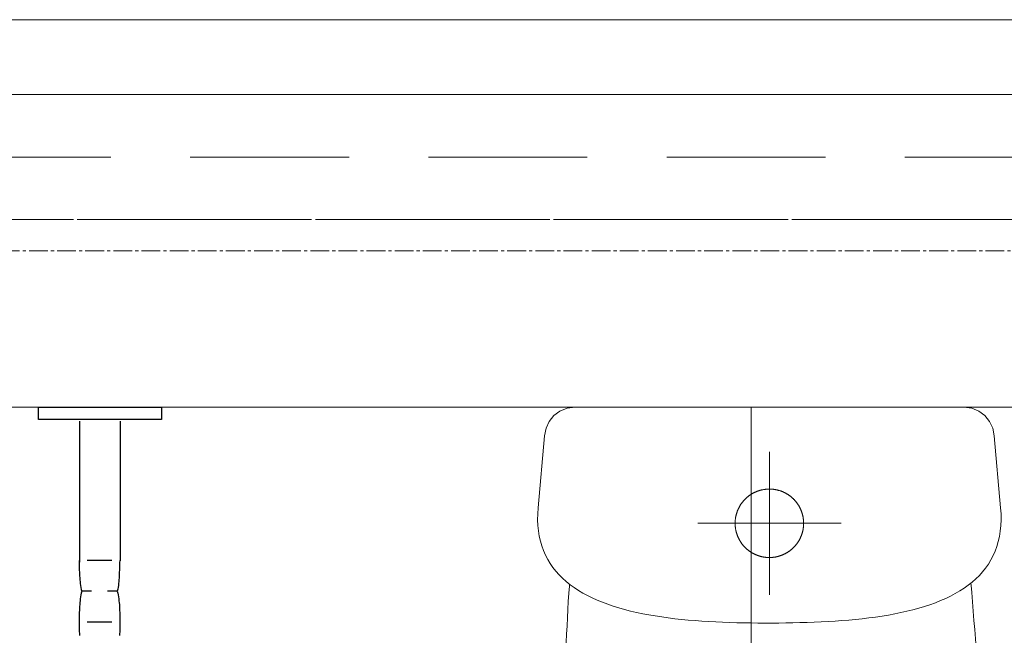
# Model space of a CAD drawing. Header units: centimetres. Extents: x 88729 to 133553, y -16225 to 14174.
# Tile 166 of 231: x 91912 to 91991, y -6332 to -6283. Entities that reach past the tile are written whole.
import ezdxf
from ezdxf.enums import TextEntityAlignment as Align

# ---------------------------------------------------------------- set-up
doc = ezdxf.new("R2010")
doc.units = ezdxf.units.CM
doc.linetypes.add('CENTER2', pattern=[1.125, 0.75, -0.125, 0.125, -0.125])
doc.linetypes.add('DASHED', pattern=[19.05, 12.7, -6.35])
for name, color, linetype, lineweight in [('A-ARMATURA', 252, 'Continuous', 5), ('A-SLUSARKA', 252, 'Continuous', 13), ('PR_izolacja', 252, 'Continuous', 20)]:
    doc.layers.add(name, color=color, linetype=linetype, lineweight=lineweight)
for name, color, linetype in [('A-MEBLE', 252, 'Continuous'), ('A-OS', 252, 'CENTER2'), ('A-SCIANY', 252, 'Continuous'), ('A-SUFITY', 252, 'Continuous'), ('E_PODKLAD', 7, 'Continuous'), ('mat', 252, 'Continuous'), ('R-MET-IWE', 252, 'Continuous')]:
    doc.layers.add(name, color=color, linetype=linetype)
doc.styles.get("Standard").update_dxf_attribs({"font": 'txt.shx'})
doc.linetypes.add('BATTING', pattern='A,0.00254,-2.54,[134,LTYPESHP.SHX,S=2.54,R=0,X=-2.54,Y=0],-5.08,[134,LTYPESHP.SHX,S=2.54,R=180,X=2.54,Y=0],-2.54', length=10.16254)

# ---------------------------------------------------------------- blocks, each defined once
blk = doc.blocks.new('A$C04280096')
at = {"layer": 'A-ARMATURA'}
for p, q in [((-161.82, -0.83), (-155.43, 0)), ((-155.43, 0), (155.43, 0)), ((155.43, 0), (161.82, -0.83)), ((-176, -11.46), (-172.25, -6.79)), ((-172.25, -6.79), (-167.48, -3.17)), ((-167.48, -3.17), (-161.82, -0.83)), ((161.82, -0.83), (167.48, -3.17)), ((167.48, -3.17), (172.25, -6.79)), ((172.25, -6.79), (176, -11.47)), ((-178.58, -16.96), (-176, -11.46)), ((176, -11.47), (178.58, -16.97)), ((-184.97, -80.5), (-179.85, -23.06)), ((-179.85, -23.06), (-178.58, -16.96)), ((178.58, -16.97), (179.85, -23.06)), ((179.85, -23.06), (184.97, -80.5)), ((0, -150.3), (0, -35.69)), ((-16.08, -70.81), (-16.31, -70.98)), ((-15.84, -70.64), (-16.08, -70.81)), ((-15.61, -70.48), (-15.84, -70.64)), ((-15.37, -70.32), (-15.61, -70.48)), ((-15.13, -70.16), (-15.37, -70.32)), ((-14.89, -70), (-15.13, -70.16)), ((-14.65, -69.84), (-14.89, -70)), ((-14.41, -69.69), (-14.65, -69.84)), ((-14.16, -69.54), (-14.41, -69.69)), ((-13.92, -69.39), (-14.16, -69.54)), ((-13.67, -69.25), (-13.92, -69.39)), ((-13.42, -69.11), (-13.67, -69.25)), ((-13.17, -68.97), (-13.42, -69.11)), ((-12.92, -68.83), (-13.17, -68.97)), ((-12.66, -68.7), (-12.92, -68.83)), ((-12.41, -68.57), (-12.66, -68.7)), ((-12.15, -68.44), (-12.41, -68.57)), ((-11.89, -68.31), (-12.15, -68.44)), ((-11.63, -68.19), (-11.89, -68.31)), ((-11.37, -68.07), (-11.63, -68.19)), ((-11.11, -67.95), (-11.37, -68.07)), ((-10.85, -67.84), (-11.11, -67.95)), ((-10.58, -67.72), (-10.85, -67.84)), ((-10.32, -67.62), (-10.58, -67.72)), ((-10.05, -67.51), (-10.32, -67.62)), ((-9.79, -67.4), (-10.05, -67.51)), ((-9.52, -67.3), (-9.79, -67.4)), ((-9.25, -67.21), (-9.52, -67.3)), ((-8.98, -67.11), (-9.25, -67.21)), ((-8.71, -67.02), (-8.98, -67.11)), ((-8.43, -66.93), (-8.71, -67.02)), ((-8.16, -66.84), (-8.43, -66.93)), ((-7.89, -66.76), (-8.16, -66.84)), ((-7.61, -66.68), (-7.89, -66.76)), ((-7.33, -66.6), (-7.61, -66.68)), ((-7.06, -66.52), (-7.33, -66.6)), ((-6.78, -66.45), (-7.06, -66.52)), ((-6.5, -66.38), (-6.78, -66.45)), ((-6.22, -66.31), (-6.5, -66.38)), ((-5.94, -66.25), (-6.22, -66.31)), ((-5.66, -66.19), (-5.94, -66.25)), ((-5.38, -66.13), (-5.66, -66.19)), ((-5.1, -66.08), (-5.38, -66.13)), ((-4.82, -66.02), (-5.1, -66.08)), ((-4.54, -65.97), (-4.82, -66.02)), ((-4.25, -65.93), (-4.54, -65.97)), ((-3.97, -65.89), (-4.25, -65.93)), ((-3.68, -65.85), (-3.97, -65.89)), ((-3.4, -65.81), (-3.68, -65.85)), ((-3.12, -65.77), (-3.4, -65.81)), ((-2.83, -65.74), (-3.12, -65.77)), ((-2.54, -65.72), (-2.83, -65.74)), ((-2.26, -65.69), (-2.54, -65.72)), ((-1.97, -65.67), (-2.26, -65.69)), ((-1.69, -65.65), (-1.97, -65.67)), ((-1.4, -65.63), (-1.69, -65.65)), ((-1.11, -65.62), (-1.4, -65.63)), ((-0.83, -65.61), (-1.11, -65.62)), ((-0.54, -65.6), (-0.83, -65.61)), ((-0.25, -65.6), (-0.54, -65.6)), ((0.03, -65.6), (-0.25, -65.6)), ((0.32, -65.6), (0.03, -65.6)), ((0.61, -65.6), (0.32, -65.6)), ((0.89, -65.61), (0.61, -65.6)), ((1.18, -65.62), (0.89, -65.61)), ((1.47, -65.64), (1.18, -65.62)), ((1.75, -65.65), (1.47, -65.64)), ((2.04, -65.67), (1.75, -65.65)), ((2.33, -65.7), (2.04, -65.67)), ((2.61, -65.72), (2.33, -65.7)), ((2.9, -65.75), (2.61, -65.72)), ((3.18, -65.78), (2.9, -65.75)), ((3.47, -65.82), (3.18, -65.78)), ((3.75, -65.86), (3.47, -65.82)), ((4.04, -65.9), (3.75, -65.86)), ((4.32, -65.94), (4.04, -65.9)), ((4.6, -65.99), (4.32, -65.94)), ((4.88, -66.04), (4.6, -65.99)), ((5.17, -66.09), (4.88, -66.04)), ((5.45, -66.14), (5.17, -66.09)), ((5.73, -66.2), (5.45, -66.14)), ((6.01, -66.26), (5.73, -66.2)), ((6.29, -66.33), (6.01, -66.26)), ((6.57, -66.4), (6.29, -66.33)), ((6.85, -66.47), (6.57, -66.4)), ((7.12, -66.54), (6.85, -66.47)), ((7.4, -66.62), (7.12, -66.54)), ((7.68, -66.69), (7.4, -66.62)), ((7.95, -66.78), (7.68, -66.69)), ((8.22, -66.86), (7.95, -66.78)), ((8.5, -66.95), (8.22, -66.86)), ((8.77, -67.04), (8.5, -66.95)), ((9.04, -67.13), (8.77, -67.04)), ((9.31, -67.23), (9.04, -67.13)), ((9.58, -67.33), (9.31, -67.23)), ((9.85, -67.43), (9.58, -67.33)), ((10.12, -67.53), (9.85, -67.43)), ((10.38, -67.64), (10.12, -67.53)), ((10.65, -67.75), (10.38, -67.64)), ((10.91, -67.86), (10.65, -67.75)), ((11.17, -67.98), (10.91, -67.86)), ((11.43, -68.1), (11.17, -67.98)), ((11.69, -68.22), (11.43, -68.1)), ((11.95, -68.34), (11.69, -68.22)), ((12.21, -68.47), (11.95, -68.34)), ((12.47, -68.6), (12.21, -68.47)), ((12.72, -68.73), (12.47, -68.6)), ((12.98, -68.86), (12.72, -68.73)), ((13.23, -69), (12.98, -68.86)), ((13.48, -69.14), (13.23, -69)), ((13.73, -69.28), (13.48, -69.14)), ((13.97, -69.43), (13.73, -69.28)), ((14.22, -69.58), (13.97, -69.43)), ((14.46, -69.73), (14.22, -69.58)), ((14.71, -69.88), (14.46, -69.73)), ((14.95, -70.03), (14.71, -69.88)), ((15.19, -70.19), (14.95, -70.03)), ((15.43, -70.35), (15.19, -70.19)), ((15.66, -70.52), (15.43, -70.35)), ((15.9, -70.68), (15.66, -70.52)), ((16.13, -70.85), (15.9, -70.68)), ((16.36, -71.02), (16.13, -70.85)), ((-23.27, -78.53), (-23.42, -78.77)), ((-23.11, -78.28), (-23.27, -78.53)), ((-22.96, -78.04), (-23.11, -78.28)), ((-22.8, -77.8), (-22.96, -78.04)), ((-22.64, -77.57), (-22.8, -77.8)), ((-22.48, -77.33), (-22.64, -77.57)), ((-22.31, -77.09), (-22.48, -77.33)), ((-22.14, -76.86), (-22.31, -77.09)), ((-21.97, -76.63), (-22.14, -76.86)), ((-21.8, -76.4), (-21.97, -76.63)), ((-21.63, -76.17), (-21.8, -76.4)), ((-21.45, -75.95), (-21.63, -76.17)), ((-21.27, -75.73), (-21.45, -75.95)), ((-21.09, -75.5), (-21.27, -75.73)), ((-20.9, -75.28), (-21.09, -75.5)), ((-20.72, -75.07), (-20.9, -75.28)), ((-20.53, -74.85), (-20.72, -75.07)), ((-20.34, -74.64), (-20.53, -74.85)), ((-20.14, -74.42), (-20.34, -74.64)), ((-19.95, -74.21), (-20.14, -74.42)), ((-19.75, -74.01), (-19.95, -74.21)), ((-19.55, -73.8), (-19.75, -74.01)), ((-19.35, -73.6), (-19.55, -73.8)), ((-19.14, -73.39), (-19.35, -73.6)), ((-18.94, -73.2), (-19.14, -73.39)), ((-18.73, -73), (-18.94, -73.2)), ((-18.52, -72.8), (-18.73, -73)), ((-18.31, -72.61), (-18.52, -72.8)), ((-18.09, -72.42), (-18.31, -72.61)), ((-17.87, -72.23), (-18.09, -72.42)), ((-17.66, -72.05), (-17.87, -72.23)), ((-17.44, -71.86), (-17.66, -72.05)), ((-17.21, -71.68), (-17.44, -71.86)), ((-16.99, -71.5), (-17.21, -71.68)), ((-16.76, -71.32), (-16.99, -71.5)), ((-16.54, -71.15), (-16.76, -71.32)), ((-16.31, -70.98), (-16.54, -71.15)), ((16.59, -71.19), (16.36, -71.02)), ((16.82, -71.37), (16.59, -71.19)), ((17.04, -71.54), (16.82, -71.37)), ((17.27, -71.72), (17.04, -71.54)), ((17.49, -71.91), (17.27, -71.72)), ((17.71, -72.09), (17.49, -71.91)), ((17.93, -72.28), (17.71, -72.09)), ((18.14, -72.46), (17.93, -72.28)), ((18.36, -72.66), (18.14, -72.46)), ((18.57, -72.85), (18.36, -72.66)), ((18.78, -73.04), (18.57, -72.85)), ((18.99, -73.24), (18.78, -73.04)), ((19.19, -73.44), (18.99, -73.24)), ((19.39, -73.64), (19.19, -73.44)), ((19.6, -73.85), (19.39, -73.64)), ((19.8, -74.05), (19.6, -73.85)), ((19.99, -74.26), (19.8, -74.05)), ((20.19, -74.47), (19.99, -74.26)), ((20.38, -74.69), (20.19, -74.47)), ((20.57, -74.9), (20.38, -74.69)), ((20.76, -75.12), (20.57, -74.9)), ((20.95, -75.33), (20.76, -75.12)), ((21.13, -75.56), (20.95, -75.33)), ((21.31, -75.78), (21.13, -75.56)), ((21.49, -76), (21.31, -75.78)), ((21.67, -76.23), (21.49, -76)), ((21.84, -76.46), (21.67, -76.23)), ((22.01, -76.69), (21.84, -76.46)), ((22.18, -76.92), (22.01, -76.69)), ((22.35, -77.15), (22.18, -76.92)), ((22.51, -77.38), (22.35, -77.15)), ((22.68, -77.62), (22.51, -77.38)), ((22.84, -77.86), (22.68, -77.62)), ((22.99, -78.1), (22.84, -77.86)), ((23.15, -78.34), (22.99, -78.1)), ((23.3, -78.58), (23.15, -78.34)), ((23.45, -78.83), (23.3, -78.58)), ((-185.34, -90.09), (-185.28, -85.38)), ((-185.28, -85.38), (-184.97, -80.5)), ((-26.6, -86.42), (-26.66, -86.7)), ((-26.53, -86.15), (-26.6, -86.42)), ((-26.45, -85.87), (-26.53, -86.15)), ((-26.38, -85.59), (-26.45, -85.87)), ((-26.3, -85.32), (-26.38, -85.59)), ((-26.22, -85.04), (-26.3, -85.32)), ((-26.13, -84.77), (-26.22, -85.04)), ((-26.04, -84.49), (-26.13, -84.77)), ((-25.95, -84.22), (-26.04, -84.49)), ((-25.86, -83.95), (-25.95, -84.22)), ((-25.76, -83.68), (-25.86, -83.95)), ((-25.67, -83.41), (-25.76, -83.68)), ((-25.56, -83.14), (-25.67, -83.41)), ((-25.46, -82.88), (-25.56, -83.14)), ((-25.35, -82.61), (-25.46, -82.88)), ((-25.24, -82.34), (-25.35, -82.61)), ((-25.13, -82.08), (-25.24, -82.34)), ((-25.01, -81.82), (-25.13, -82.08)), ((-24.89, -81.56), (-25.01, -81.82)), ((-24.77, -81.3), (-24.89, -81.56)), ((-24.65, -81.04), (-24.77, -81.3)), ((-24.52, -80.78), (-24.65, -81.04)), ((-24.39, -80.52), (-24.52, -80.78)), ((-24.26, -80.27), (-24.39, -80.52)), ((-24.13, -80.02), (-24.26, -80.27)), ((-23.99, -79.76), (-24.13, -80.02)), ((-23.85, -79.51), (-23.99, -79.76)), ((-23.71, -79.26), (-23.85, -79.51)), ((-23.56, -79.02), (-23.71, -79.26)), ((-23.42, -78.77), (-23.56, -79.02)), ((23.6, -79.08), (23.45, -78.83)), ((23.74, -79.32), (23.6, -79.08)), ((23.88, -79.57), (23.74, -79.32)), ((24.02, -79.82), (23.88, -79.57)), ((24.16, -80.08), (24.02, -79.82)), ((24.29, -80.33), (24.16, -80.08)), ((24.42, -80.58), (24.29, -80.33)), ((24.55, -80.84), (24.42, -80.58)), ((24.68, -81.1), (24.55, -80.84)), ((24.8, -81.36), (24.68, -81.1)), ((24.92, -81.62), (24.8, -81.36)), ((25.04, -81.88), (24.92, -81.62)), ((25.16, -82.14), (25.04, -81.88)), ((25.27, -82.41), (25.16, -82.14)), ((25.38, -82.67), (25.27, -82.41)), ((25.48, -82.94), (25.38, -82.67)), ((25.59, -83.21), (25.48, -82.94)), ((25.69, -83.47), (25.59, -83.21)), ((25.79, -83.74), (25.69, -83.47)), ((25.88, -84.01), (25.79, -83.74)), ((25.98, -84.29), (25.88, -84.01)), ((26.07, -84.56), (25.98, -84.29)), ((26.15, -84.83), (26.07, -84.56)), ((26.24, -85.11), (26.15, -84.83)), ((26.32, -85.38), (26.24, -85.11)), ((26.4, -85.66), (26.32, -85.38)), ((26.47, -85.93), (26.4, -85.66)), ((26.54, -86.21), (26.47, -85.93)), ((26.61, -86.49), (26.54, -86.21)), ((26.68, -86.77), (26.61, -86.49)), ((184.97, -80.5), (185.28, -85.44)), ((185.28, -85.44), (185.34, -90.2)), ((-185.15, -94.62), (-185.34, -90.09)), ((-57.3, -92.99), (57.3, -92.99)), ((-27.39, -92.67), (-27.4, -92.96)), ((-27.4, -92.96), (-27.39, -93.24)), ((-27.38, -92.1), (-27.39, -92.38)), ((-27.39, -92.38), (-27.39, -92.67)), ((-27.39, -93.24), (-27.39, -93.53)), ((-27.39, -93.53), (-27.38, -93.82)), ((-27.37, -91.81), (-27.38, -92.1)), ((-27.38, -93.82), (-27.37, -94.1)), ((-27.36, -91.52), (-27.37, -91.81)), ((-27.37, -94.1), (-27.36, -94.39)), ((-27.34, -91.24), (-27.36, -91.52)), ((-27.36, -94.39), (-27.34, -94.68)), ((-27.32, -90.95), (-27.34, -91.24)), ((-27.3, -90.67), (-27.32, -90.95)), ((-27.27, -90.38), (-27.3, -90.67)), ((-27.24, -90.09), (-27.27, -90.38)), ((-27.21, -89.81), (-27.24, -90.09)), ((-27.18, -89.52), (-27.21, -89.81)), ((-27.14, -89.24), (-27.18, -89.52)), ((-27.1, -88.96), (-27.14, -89.24)), ((-27.05, -88.67), (-27.1, -88.96)), ((-27.01, -88.39), (-27.05, -88.67)), ((-26.96, -88.11), (-27.01, -88.39)), ((-26.9, -87.82), (-26.96, -88.11)), ((-26.85, -87.54), (-26.9, -87.82)), ((-26.79, -87.26), (-26.85, -87.54)), ((-26.73, -86.98), (-26.79, -87.26)), ((-26.66, -86.7), (-26.73, -86.98)), ((26.74, -87.05), (26.68, -86.77)), ((26.8, -87.33), (26.74, -87.05)), ((26.86, -87.61), (26.8, -87.33)), ((26.92, -87.89), (26.86, -87.61)), ((26.97, -88.17), (26.92, -87.89)), ((27.02, -88.46), (26.97, -88.17)), ((27.06, -88.74), (27.02, -88.46)), ((27.11, -89.02), (27.06, -88.74)), ((27.15, -89.31), (27.11, -89.02)), ((27.18, -89.59), (27.15, -89.31)), ((27.22, -89.88), (27.18, -89.59)), ((27.25, -90.16), (27.22, -89.88)), ((27.28, -90.45), (27.25, -90.16)), ((27.3, -90.73), (27.28, -90.45)), ((27.32, -91.02), (27.3, -90.73)), ((27.34, -91.3), (27.32, -91.02)), ((27.36, -91.59), (27.34, -91.3)), ((27.34, -94.75), (27.36, -94.46)), ((27.37, -91.88), (27.36, -91.59)), ((27.36, -94.46), (27.37, -94.18)), ((27.38, -92.16), (27.37, -91.88)), ((27.37, -94.18), (27.38, -93.89)), ((27.39, -92.45), (27.38, -92.16)), ((27.38, -93.89), (27.39, -93.6)), ((27.39, -92.74), (27.39, -92.45)), ((27.4, -93.03), (27.39, -92.74)), ((27.39, -93.32), (27.4, -93.03)), ((27.39, -93.6), (27.39, -93.32)), ((27.4, -92.99), (27.4, -92.99)), ((27.4, -93.03), (27.4, -93.03)), ((185.34, -90.2), (185.15, -94.79)), ((-184.71, -99), (-185.15, -94.62)), ((-184.04, -103.2), (-184.71, -99)), ((-27.34, -94.68), (-27.32, -94.96)), ((-27.32, -94.96), (-27.3, -95.25)), ((-27.3, -95.25), (-27.28, -95.54)), ((-27.28, -95.54), (-27.25, -95.82)), ((-27.25, -95.82), (-27.22, -96.11)), ((-27.22, -96.11), (-27.18, -96.39)), ((-27.18, -96.39), (-27.15, -96.68)), ((-27.15, -96.68), (-27.11, -96.96)), ((-27.11, -96.96), (-27.06, -97.24)), ((-27.06, -97.24), (-27.02, -97.53)), ((-27.02, -97.53), (-26.97, -97.81)), ((-26.97, -97.81), (-26.92, -98.09)), ((-26.92, -98.09), (-26.86, -98.37)), ((-26.86, -98.37), (-26.8, -98.65)), ((-26.8, -98.65), (-26.74, -98.93)), ((-26.74, -98.93), (-26.68, -99.21)), ((-26.68, -99.21), (-26.61, -99.49)), ((-26.61, -99.49), (-26.54, -99.77)), ((-26.54, -99.77), (-26.47, -100.05)), ((-26.47, -100.05), (-26.4, -100.33)), ((-26.4, -100.33), (-26.32, -100.6)), ((-26.32, -100.6), (-26.24, -100.88)), ((-26.24, -100.88), (-26.15, -101.15)), ((-26.15, -101.15), (-26.07, -101.42)), ((-26.07, -101.42), (-25.98, -101.7)), ((-25.98, -101.7), (-25.88, -101.97)), ((-25.88, -101.97), (-25.79, -102.24)), ((-25.79, -102.24), (-25.69, -102.51)), ((25.66, -102.58), (25.76, -102.31)), ((25.76, -102.31), (25.86, -102.04)), ((25.86, -102.04), (25.95, -101.77)), ((25.95, -101.77), (26.04, -101.49)), ((26.04, -101.49), (26.13, -101.22)), ((26.13, -101.22), (26.22, -100.95)), ((26.22, -100.95), (26.3, -100.67)), ((26.3, -100.67), (26.38, -100.4)), ((26.38, -100.4), (26.45, -100.12)), ((26.45, -100.12), (26.53, -99.84)), ((26.53, -99.84), (26.6, -99.56)), ((26.6, -99.56), (26.66, -99.28)), ((26.66, -99.28), (26.73, -99)), ((26.73, -99), (26.79, -98.72)), ((26.79, -98.72), (26.85, -98.44)), ((26.85, -98.44), (26.9, -98.16)), ((26.9, -98.16), (26.96, -97.88)), ((26.96, -97.88), (27.01, -97.6)), ((27.01, -97.6), (27.05, -97.32)), ((27.05, -97.32), (27.1, -97.03)), ((27.1, -97.03), (27.14, -96.75)), ((27.14, -96.75), (27.17, -96.46)), ((27.17, -96.46), (27.21, -96.18)), ((27.21, -96.18), (27.24, -95.89)), ((27.24, -95.89), (27.27, -95.61)), ((27.27, -95.61), (27.3, -95.32)), ((27.3, -95.32), (27.32, -95.04)), ((27.32, -95.04), (27.34, -94.75)), ((184.7, -99.21), (184.02, -103.46)), ((185.15, -94.79), (184.7, -99.21)), ((-183.13, -107.25), (-184.04, -103.2)), ((-182, -111.14), (-183.13, -107.25)), ((-25.69, -102.51), (-25.59, -102.78)), ((-25.59, -102.78), (-25.48, -103.04)), ((-25.48, -103.04), (-25.38, -103.31)), ((-25.38, -103.31), (-25.27, -103.58)), ((-25.27, -103.58), (-25.16, -103.84)), ((-25.16, -103.84), (-25.04, -104.1)), ((-25.04, -104.1), (-24.92, -104.36)), ((-24.92, -104.36), (-24.8, -104.62)), ((-24.8, -104.62), (-24.68, -104.88)), ((-24.68, -104.88), (-24.55, -105.14)), ((-24.55, -105.14), (-24.43, -105.4)), ((-24.43, -105.4), (-24.29, -105.65)), ((-24.29, -105.65), (-24.16, -105.91)), ((-24.16, -105.91), (-24.02, -106.16)), ((-24.02, -106.16), (-23.88, -106.41)), ((-23.88, -106.41), (-23.74, -106.66)), ((-23.74, -106.66), (-23.6, -106.91)), ((-23.6, -106.91), (-23.45, -107.15)), ((-23.45, -107.15), (-23.3, -107.4)), ((-23.3, -107.4), (-23.15, -107.64)), ((-23.15, -107.64), (-23, -107.88)), ((-23, -107.88), (-22.84, -108.12)), ((-22.84, -108.12), (-22.68, -108.36)), ((-22.68, -108.36), (-22.52, -108.6)), ((-22.52, -108.6), (-22.35, -108.83)), ((-22.35, -108.83), (-22.18, -109.07)), ((-22.18, -109.07), (-22.01, -109.3)), ((-22.01, -109.3), (-21.84, -109.53)), ((-21.84, -109.53), (-21.67, -109.76)), ((-21.67, -109.76), (-21.49, -109.98)), ((-21.49, -109.98), (-21.31, -110.21)), ((-21.31, -110.21), (-21.13, -110.43)), ((21.27, -110.26), (21.45, -110.04)), ((21.45, -110.04), (21.62, -109.81)), ((21.62, -109.81), (21.8, -109.59)), ((21.8, -109.59), (21.97, -109.36)), ((21.97, -109.36), (22.14, -109.13)), ((22.14, -109.13), (22.31, -108.89)), ((22.31, -108.89), (22.47, -108.66)), ((22.47, -108.66), (22.64, -108.42)), ((22.64, -108.42), (22.8, -108.18)), ((22.8, -108.18), (22.96, -107.94)), ((22.96, -107.94), (23.11, -107.7)), ((23.11, -107.7), (23.26, -107.46)), ((23.26, -107.46), (23.41, -107.22)), ((23.41, -107.22), (23.56, -106.97)), ((23.56, -106.97), (23.71, -106.72)), ((23.71, -106.72), (23.85, -106.47)), ((23.85, -106.47), (23.99, -106.22)), ((23.99, -106.22), (24.13, -105.97)), ((24.13, -105.97), (24.26, -105.72)), ((24.26, -105.72), (24.39, -105.46)), ((24.39, -105.46), (24.52, -105.21)), ((24.52, -105.21), (24.65, -104.95)), ((24.65, -104.95), (24.77, -104.69)), ((24.77, -104.69), (24.89, -104.43)), ((24.89, -104.43), (25.01, -104.17)), ((25.01, -104.17), (25.13, -103.91)), ((25.13, -103.91), (25.24, -103.64)), ((25.24, -103.64), (25.35, -103.38)), ((25.35, -103.38), (25.46, -103.11)), ((25.46, -103.11), (25.56, -102.85)), ((25.56, -102.85), (25.66, -102.58)), ((183.1, -107.54), (181.95, -111.46)), ((184.02, -103.46), (183.1, -107.54)), ((-180.65, -114.88), (-182, -111.14)), ((-179.08, -118.47), (-180.65, -114.88)), ((-21.13, -110.43), (-20.95, -110.65)), ((-20.95, -110.65), (-20.76, -110.87)), ((-20.76, -110.87), (-20.57, -111.08)), ((-20.57, -111.08), (-20.38, -111.3)), ((-20.38, -111.3), (-20.19, -111.51)), ((-20.19, -111.51), (-19.99, -111.72)), ((-19.99, -111.72), (-19.8, -111.93)), ((-19.8, -111.93), (-19.6, -112.13)), ((-19.6, -112.13), (-19.4, -112.34)), ((-19.4, -112.34), (-19.19, -112.54)), ((-19.19, -112.54), (-18.99, -112.74)), ((-18.99, -112.74), (-18.78, -112.94)), ((-18.78, -112.94), (-18.57, -113.13)), ((-18.57, -113.13), (-18.36, -113.33)), ((-18.36, -113.33), (-18.14, -113.52)), ((-18.14, -113.52), (-17.93, -113.71)), ((-17.93, -113.71), (-17.71, -113.89)), ((-17.71, -113.89), (-17.49, -114.08)), ((-17.49, -114.08), (-17.27, -114.26)), ((-17.27, -114.26), (-17.04, -114.44)), ((-17.04, -114.44), (-16.82, -114.62)), ((-16.82, -114.62), (-16.59, -114.79)), ((-16.59, -114.79), (-16.36, -114.96)), ((-16.36, -114.96), (-16.13, -115.14)), ((-16.13, -115.14), (-15.9, -115.3)), ((-15.9, -115.3), (-15.66, -115.47)), ((-15.66, -115.47), (-15.43, -115.63)), ((-15.43, -115.63), (-15.19, -115.79)), ((-15.19, -115.79), (-14.95, -115.95)), ((-14.95, -115.95), (-14.71, -116.1)), ((-14.71, -116.1), (-14.47, -116.26)), ((-14.47, -116.26), (-14.22, -116.41)), ((-14.22, -116.41), (-13.98, -116.55)), ((-13.98, -116.55), (-13.73, -116.7)), ((-13.73, -116.7), (-13.48, -116.84)), ((-13.48, -116.84), (-13.23, -116.98)), ((-13.23, -116.98), (-12.98, -117.12)), ((-12.98, -117.12), (-12.72, -117.25)), ((-12.72, -117.25), (-12.47, -117.39)), ((-12.47, -117.39), (-12.21, -117.52)), ((-12.21, -117.52), (-11.96, -117.64)), ((-11.96, -117.64), (-11.7, -117.77)), ((-11.7, -117.77), (-11.44, -117.89)), ((-11.44, -117.89), (-11.18, -118.01)), ((-11.18, -118.01), (-10.91, -118.12)), ((10.85, -118.15), (11.11, -118.03)), ((11.11, -118.03), (11.37, -117.92)), ((11.37, -117.92), (11.63, -117.8)), ((11.63, -117.8), (11.89, -117.67)), ((11.89, -117.67), (12.15, -117.55)), ((12.15, -117.55), (12.4, -117.42)), ((12.4, -117.42), (12.66, -117.29)), ((12.66, -117.29), (12.91, -117.15)), ((12.91, -117.15), (13.17, -117.02)), ((13.17, -117.02), (13.42, -116.88)), ((13.42, -116.88), (13.67, -116.74)), ((13.67, -116.74), (13.91, -116.59)), ((13.91, -116.59), (14.16, -116.44)), ((14.16, -116.44), (14.41, -116.3)), ((14.41, -116.3), (14.65, -116.14)), ((14.65, -116.14), (14.89, -115.99)), ((14.89, -115.99), (15.13, -115.83)), ((15.13, -115.83), (15.37, -115.67)), ((15.37, -115.67), (15.6, -115.51)), ((15.6, -115.51), (15.84, -115.34)), ((15.84, -115.34), (16.07, -115.18)), ((16.07, -115.18), (16.3, -115.01)), ((16.3, -115.01), (16.53, -114.84)), ((16.53, -114.84), (16.76, -114.66)), ((16.76, -114.66), (16.99, -114.49)), ((16.99, -114.49), (17.21, -114.31)), ((17.21, -114.31), (17.43, -114.12)), ((17.43, -114.12), (17.65, -113.94)), ((17.65, -113.94), (17.87, -113.76)), ((17.87, -113.76), (18.09, -113.57)), ((18.09, -113.57), (18.3, -113.38)), ((18.3, -113.38), (18.52, -113.18)), ((18.52, -113.18), (18.73, -112.99)), ((18.73, -112.99), (18.94, -112.79)), ((18.94, -112.79), (19.14, -112.59)), ((19.14, -112.59), (19.35, -112.39)), ((19.35, -112.39), (19.55, -112.19)), ((19.55, -112.19), (19.75, -111.98)), ((19.75, -111.98), (19.95, -111.77)), ((19.95, -111.77), (20.14, -111.56)), ((20.14, -111.56), (20.33, -111.35)), ((20.33, -111.35), (20.53, -111.14)), ((20.53, -111.14), (20.71, -110.92)), ((20.71, -110.92), (20.9, -110.7)), ((20.9, -110.7), (21.09, -110.48)), ((21.09, -110.48), (21.27, -110.26)), ((180.58, -115.23), (178.98, -118.84)), ((181.95, -111.46), (180.58, -115.23)), ((-177.3, -121.91), (-179.08, -118.47)), ((-175.32, -125.21), (-177.3, -121.91)), ((-173.14, -128.36), (-175.32, -125.21)), ((-10.91, -118.12), (-10.65, -118.23)), ((-10.65, -118.23), (-10.38, -118.34)), ((-10.38, -118.34), (-10.12, -118.45)), ((-10.12, -118.45), (-9.85, -118.56)), ((-9.85, -118.56), (-9.58, -118.66)), ((-9.58, -118.66), (-9.31, -118.76)), ((-9.31, -118.76), (-9.04, -118.85)), ((-9.04, -118.85), (-8.77, -118.95)), ((-8.77, -118.95), (-8.5, -119.04)), ((-8.5, -119.04), (-8.23, -119.12)), ((-8.23, -119.12), (-7.95, -119.21)), ((-7.95, -119.21), (-7.68, -119.29)), ((-7.68, -119.29), (-7.4, -119.37)), ((-7.4, -119.37), (-7.13, -119.45)), ((-7.13, -119.45), (-6.85, -119.52)), ((-6.85, -119.52), (-6.57, -119.59)), ((-6.57, -119.59), (-6.29, -119.66)), ((-6.29, -119.66), (-6.01, -119.72)), ((-6.01, -119.72), (-5.73, -119.78)), ((-5.73, -119.78), (-5.45, -119.84)), ((-5.45, -119.84), (-5.17, -119.9)), ((-5.17, -119.9), (-4.89, -119.95)), ((-4.89, -119.95), (-4.6, -120)), ((-4.6, -120), (-4.32, -120.04)), ((-4.32, -120.04), (-4.04, -120.09)), ((-4.04, -120.09), (-3.75, -120.13)), ((-3.75, -120.13), (-3.47, -120.17)), ((-3.47, -120.17), (-3.18, -120.2)), ((-3.18, -120.2), (-2.9, -120.23)), ((-2.9, -120.23), (-2.61, -120.26)), ((-2.61, -120.26), (-2.33, -120.29)), ((-2.33, -120.29), (-2.04, -120.31)), ((-2.04, -120.31), (-1.76, -120.33)), ((-1.76, -120.33), (-1.47, -120.35)), ((-1.47, -120.35), (-1.18, -120.36)), ((-1.18, -120.36), (-0.9, -120.37)), ((-0.9, -120.37), (-0.61, -120.38)), ((-0.61, -120.38), (-0.32, -120.39)), ((-0.32, -120.39), (-0.04, -120.39)), ((-0.04, -120.39), (0.25, -120.39)), ((0.25, -120.39), (0.54, -120.38)), ((0.54, -120.38), (0.82, -120.38)), ((0.82, -120.38), (1.11, -120.37)), ((1.11, -120.37), (1.4, -120.35)), ((1.4, -120.35), (1.68, -120.34)), ((1.68, -120.34), (1.97, -120.32)), ((1.97, -120.32), (2.26, -120.29)), ((2.26, -120.29), (2.54, -120.27)), ((2.54, -120.27), (2.83, -120.24)), ((2.83, -120.24), (3.11, -120.21)), ((3.11, -120.21), (3.4, -120.18)), ((3.4, -120.18), (3.68, -120.14)), ((3.68, -120.14), (3.97, -120.1)), ((3.97, -120.1), (4.25, -120.06)), ((4.25, -120.06), (4.53, -120.01)), ((4.53, -120.01), (4.82, -119.96)), ((4.82, -119.96), (5.1, -119.91)), ((5.1, -119.91), (5.38, -119.85)), ((5.38, -119.85), (5.66, -119.8)), ((5.66, -119.8), (5.94, -119.74)), ((5.94, -119.74), (6.22, -119.67)), ((6.22, -119.67), (6.5, -119.61)), ((6.5, -119.61), (6.78, -119.54)), ((6.78, -119.54), (7.06, -119.46)), ((7.06, -119.46), (7.33, -119.39)), ((7.33, -119.39), (7.61, -119.31)), ((7.61, -119.31), (7.88, -119.23)), ((7.88, -119.23), (8.16, -119.15)), ((8.16, -119.15), (8.43, -119.06)), ((8.43, -119.06), (8.7, -118.97)), ((8.7, -118.97), (8.97, -118.88)), ((8.97, -118.88), (9.25, -118.78)), ((9.25, -118.78), (9.52, -118.68)), ((9.52, -118.68), (9.78, -118.58)), ((9.78, -118.58), (10.05, -118.48)), ((10.05, -118.48), (10.32, -118.37)), ((10.32, -118.37), (10.58, -118.26)), ((10.58, -118.26), (10.85, -118.15)), ((175.16, -125.6), (172.95, -128.76)), ((177.18, -122.29), (175.16, -125.6)), ((178.98, -118.84), (177.18, -122.29)), ((-170.76, -131.37), (-173.14, -128.36)), ((-168.2, -134.25), (-170.76, -131.37)), ((170.54, -131.78), (167.94, -134.67)), ((172.95, -128.76), (170.54, -131.78)), ((-165.45, -137), (-168.2, -134.25)), ((-162.53, -139.61), (-165.45, -137)), ((-159.44, -142.1), (-162.53, -139.61)), ((162.19, -140.02), (159.06, -142.51)), ((161.15, -140.85), (161.32, -142.74)), ((165.16, -137.41), (162.19, -140.02)), ((167.94, -134.67), (165.16, -137.41)), ((-160.46, -148.9), (-159.94, -143.35)), ((-159.94, -143.35), (-159.8, -141.81)), ((-156.18, -144.47), (-159.44, -142.1)), ((-152.76, -146.71), (-156.18, -144.47)), ((-149.19, -148.84), (-152.76, -146.71)), ((-145.47, -150.85), (-149.19, -148.84)), ((148.67, -149.21), (144.91, -151.21)), ((152.29, -147.1), (148.67, -149.21)), ((155.76, -144.86), (152.29, -147.1)), ((159.06, -142.51), (155.76, -144.86)), ((161.32, -142.74), (161.82, -148.3)), ((-141.61, -152.75), (-145.47, -150.85)), ((-137.6, -154.55), (-141.61, -152.75)), ((-133.47, -156.23), (-137.6, -154.55)), ((-129.21, -157.82), (-133.47, -156.23)), ((132.76, -156.54), (128.45, -158.1)), ((136.94, -154.87), (132.76, -156.54)), ((140.99, -153.1), (136.94, -154.87)), ((144.91, -151.21), (140.99, -153.1)), ((-124.83, -159.3), (-129.21, -157.82)), ((-120.34, -160.69), (-124.83, -159.3)), ((-115.74, -161.98), (-120.34, -160.69)), ((-111.03, -163.18), (-115.74, -161.98)), ((-106.22, -164.3), (-111.03, -163.18)), ((-101.32, -165.33), (-106.22, -164.3)), ((-96.34, -166.28), (-101.32, -165.33)), ((105.2, -164.47), (100.25, -165.48)), ((110.06, -163.38), (105.2, -164.47)), ((114.82, -162.2), (110.06, -163.38)), ((119.47, -160.93), (114.82, -162.2)), ((124.02, -159.56), (119.47, -160.93)), ((128.45, -158.1), (124.02, -159.56)), ((-91.27, -167.15), (-96.34, -166.28)), ((-86.13, -167.94), (-91.27, -167.15)), ((-80.92, -168.66), (-86.13, -167.94)), ((-75.64, -169.31), (-80.92, -168.66)), ((-70.3, -169.9), (-75.64, -169.31)), ((-64.91, -170.42), (-70.3, -169.9)), ((-59.47, -170.88), (-64.91, -170.42)), ((-53.99, -171.29), (-59.47, -170.88)), ((-48.48, -171.63), (-53.99, -171.29)), ((-42.93, -171.93), (-48.48, -171.63)), ((-37.36, -172.18), (-42.93, -171.93)), ((-31.76, -172.38), (-37.36, -172.18)), ((-26.15, -172.54), (-31.76, -172.38)), ((-20.54, -172.66), (-26.15, -172.54)), ((-14.92, -172.75), (-20.54, -172.66)), ((-9.3, -172.8), (-14.92, -172.75)), ((-3.69, -172.82), (-9.3, -172.8)), ((1.9, -172.81), (-3.69, -172.82)), ((7.53, -172.78), (1.9, -172.81)), ((1.9, -172.81), (1.9, -172.81)), ((13.18, -172.71), (7.53, -172.78)), ((18.82, -172.62), (13.18, -172.71)), ((24.47, -172.5), (18.82, -172.62)), ((30.11, -172.34), (24.47, -172.5)), ((35.74, -172.14), (30.11, -172.34)), ((41.35, -171.9), (35.74, -172.14)), ((46.93, -171.61), (41.35, -171.9)), ((52.49, -171.27), (46.93, -171.61)), ((58.01, -170.88), (52.49, -171.27)), ((63.5, -170.43), (58.01, -170.88)), ((68.93, -169.93), (63.5, -170.43)), ((74.31, -169.36), (68.93, -169.93)), ((79.64, -168.73), (74.31, -169.36)), ((84.9, -168.03), (79.64, -168.73)), ((90.09, -167.25), (84.9, -168.03)), ((95.21, -166.41), (90.09, -167.25)), ((100.25, -165.48), (95.21, -166.41))]:
    blk.add_line(p, q, dxfattribs=at)
at = {"layer": 'A-ARMATURA', "linetype": 'Continuous'}
for centre, radius, start, end in [((-8576.26, 264.4), 8425.94, 355.762455, 357.188478), ((-5010.96, -574.67), 5190.32, 2.07305, 4.71198)]:
    blk.add_arc(centre, radius, start, end, dxfattribs=at)
blk = doc.blocks.new('A$C1D5616FC')
at = {"layer": 'A-MEBLE'}
for p, q in [((3.05, 6.56), (4.37, 6.56)), ((3.05, -6.56), (3.05, 6.56)), ((4.37, 6.56), (4.37, -6.56)), ((4.57, 2.16), (19.45, 2.16)), ((19.44, 2.1), (19.44, 2.1)), ((19.44, 2.1), (19.65, 2.09)), ((24.96, 2.1), (25.17, 2.1)), ((25.17, 2.1), (25.37, 2.1)), ((25.37, 2.1), (25.58, 2.1)), ((25.58, 2.1), (25.79, 2.11)), ((25.79, 2.11), (25.99, 2.11)), ((25.99, 2.11), (26.19, 2.11)), ((26.19, 2.11), (26.4, 2.11)), ((26.4, 2.11), (26.6, 2.1)), ((26.6, 2.1), (26.81, 2.1)), ((26.81, 2.1), (27.02, 2.1)), ((19.43, 1.26), (19.43, -1.36)), ((19.65, 2.09), (19.85, 2.08)), ((19.85, 2.08), (20.05, 2.07)), ((20.05, 2.07), (20.26, 2.06)), ((20.26, 2.06), (20.46, 2.06)), ((20.46, 2.06), (20.66, 2.05)), ((20.66, 2.05), (20.86, 2.05)), ((20.86, 2.05), (21.07, 2.04)), ((21.07, 2.04), (21.27, 2.03)), ((21.27, 2.03), (21.47, 2.02)), ((21.47, 2.02), (21.68, 2)), ((21.68, 2), (21.88, 1.98)), ((21.88, 1.98), (22.08, 1.96)), ((22.08, 1.96), (22.28, 1.93)), ((22.28, 1.93), (22.49, 1.89)), ((22.49, 1.89), (22.69, 1.84)), ((22.69, 1.84), (22.9, 1.89)), ((22.71, 1.84), (22.71, 0.79)), ((22.9, 1.89), (23.1, 1.93)), ((23.1, 1.93), (23.31, 1.96)), ((23.31, 1.96), (23.51, 1.99)), ((23.51, 1.99), (23.72, 2.02)), ((23.72, 2.02), (23.93, 2.04)), ((23.93, 2.04), (24.13, 2.06)), ((24.13, 2.06), (24.34, 2.07)), ((24.34, 2.07), (24.55, 2.08)), ((24.55, 2.08), (24.75, 2.09)), ((24.75, 2.09), (24.96, 2.1)), ((25.99, 1.26), (25.99, -1.37)), ((27.02, 2.1), (27.23, 2.09)), ((27.23, 2.09), (27.43, 2.08)), ((22.71, -0.9), (22.71, -1.95)), ((21.89, -2.11), (22.1, -2.08)), ((22.1, -2.08), (22.3, -2.04)), ((22.3, -2.04), (22.51, -2)), ((22.51, -2), (22.71, -1.95)), ((22.71, -1.95), (22.9, -2)), ((22.9, -2), (23.1, -2.04)), ((23.1, -2.04), (23.3, -2.08)), ((23.3, -2.08), (23.5, -2.11)), ((4.57, -2.18), (19.59, -2.18)), ((19.41, -2.22), (19.41, -2.22)), ((19.41, -2.22), (19.62, -2.22)), ((19.62, -2.22), (19.82, -2.22)), ((19.82, -2.22), (20.03, -2.22)), ((20.03, -2.22), (20.24, -2.21)), ((20.24, -2.21), (20.45, -2.21)), ((20.45, -2.21), (20.65, -2.2)), ((20.65, -2.2), (20.86, -2.2)), ((20.86, -2.2), (21.07, -2.19)), ((21.07, -2.19), (21.27, -2.17)), ((21.27, -2.17), (21.48, -2.16)), ((21.48, -2.16), (21.69, -2.13)), ((21.69, -2.13), (21.89, -2.11)), ((23.5, -2.11), (23.71, -2.13)), ((23.71, -2.13), (23.91, -2.15)), ((23.91, -2.15), (24.12, -2.17)), ((24.12, -2.17), (24.33, -2.19)), ((24.33, -2.19), (24.54, -2.2)), ((24.54, -2.2), (24.74, -2.2)), ((24.74, -2.2), (24.95, -2.21)), ((24.95, -2.21), (25.16, -2.21)), ((25.16, -2.21), (25.37, -2.21)), ((25.37, -2.21), (25.58, -2.22)), ((25.58, -2.22), (25.79, -2.22)), ((25.79, -2.22), (25.99, -2.22)), ((25.99, -2.22), (26.19, -2.22)), ((26.19, -2.22), (26.39, -2.22)), ((26.39, -2.22), (26.6, -2.21)), ((26.6, -2.21), (26.8, -2.21)), ((26.8, -2.21), (27, -2.21)), ((27, -2.21), (27.21, -2.2)), ((27.21, -2.2), (27.41, -2.2)), ((4.37, -6.56), (3.05, -6.56))]:
    blk.add_line(p, q, dxfattribs=at)
blk = doc.blocks.new('A$Ce817dbbb')
at = {"layer": 'A-OS', "color": 252, "lineweight": 9, "ltscale": 2}
blk.add_line((-165.896, -16766.517), (3323.946, -16766.517), dxfattribs=at)
at = {"layer": 'A-SCIANY', "color": 252, "lineweight": 9, "ltscale": 3}
blk.add_line((399.104, -16779.017), (619.104, -16779.017), dxfattribs=at)
at = {"layer": 'A-SLUSARKA', "color": 252, "linetype": 'DASHED', "lineweight": 9}
blk.add_lwpolyline([(454.104, -16754.017), (604.104, -16754.017), (604.104, -16764.017), (454.104, -16764.017), (454.104, -16754.017), (464.104, -16754.017), (464.104, -16764.017), (594.104, -16764.017), (594.104, -16754.017), (594.104, -16759.017), (464.104, -16759.017), (464.104, -16759.017), (464.104, -16759.017), (464.104, -16759.017)], dxfattribs=at)
at = {"layer": 'A-SUFITY', "lineweight": 0, "ltscale": 0.1}
blk.add_line((569.104, -16779.017), (569.104, -16994.017), dxfattribs=at)
at = {"layer": 'mat', "color": 252, "lineweight": 9}
blk.add_line((-140.896, -16754.017), (1004.104, -16754.017), dxfattribs=at)
at = {"layer": 'PR_izolacja', "color": 252, "linetype": 'BATTING', "lineweight": 9, "ltscale": 0.28}
blk.add_line((-134.896, -16748.017), (998.104, -16748.017), dxfattribs=at)
at = {"layer": 'A-ARMATURA', "color": 252, "lineweight": 9}
for name, p, xscale, yscale, zscale, rotation in [('A$C1D5616FC', (517.036, -16776.726), 0.75, 0.75, 0.75, 270.0000000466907), ('A$C04280096', (570.564, -16779.017), 0.09999999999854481, 0.09999999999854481, 0.09999999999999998, 4.585698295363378e-08)]:
    blk.add_blockref(name, p, dxfattribs=dict(at, xscale=xscale, yscale=yscale, zscale=zscale, rotation=rotation))
at = {"layer": 'R-MET-IWE', "color": 252, "lineweight": 9, "width": 0.75}
for tag, rotation, p in [('0-', 90, (-1139.045, -4143.611)), ('0-', 90, (-1113.045, -4143.611)), ('0-', 90, (-1087.045, -4143.611)), ('2-', 90, (-796.045, -4143.611)), ('2-', 90, (-505.045, -4143.611)), ('0-', 90, (-480.045, -4143.611)), ('0-', 90, (-456.045, -4143.611)), ('2-', 90, (-166.045, -4143.611)), ('2-', 90, (-625.663, -4833.611)), ('2-', 90, (-599.663, -4833.611)), ('2-', 90, (-573.663, -4833.611)), ('0-', 180, (-2169.638, -4848.468)), ('0-', 180, (-2169.638, -4873.468)), ('0-', 180, (-2169.638, -4899.468)), ('-2', 90, (-1661.47, -4961.645)), ('-2', 90, (-1636.47, -4961.645)), ('0-', 270, (-1489.782, -4968.061)), ('0-', 270, (-1464.782, -4968.061)), ('0-', 270, (-1439.782, -4968.061)), ('0-', 270, (-1364.782, -4968.061)), ('0-', 270, (-1339.782, -4968.061)), ('0-', 270, (-1314.782, -4968.061)), ('0-', 270, (328.218, -4968.061)), ('0-', 270, (354.218, -4968.061)), ('0-', 270, (1256.218, -4968.061)), ('0-', 270, (1282.218, -4968.061)), ('0-', 90, (-513.045, -5496.611)), ('0-', 90, (-487.045, -5496.611)), ('K.S.-', 90, (-487.045, -5766.111)), ('0-', 90, (-513.045, -5766.111)), ('1-', 90, (-539.045, -6114.611)), ('0-', 90, (-513.045, -6114.611)), ('0-', 90, (-487.045, -6114.611)), ('0-', 90, (301.955, -6545.611)), ('0-', 90, (327.955, -6545.611)), ('0-', 90, (353.955, -6545.611)), ('0-', 90, (416.113, -6545.611)), ('0-', 90, (1255.955, -6545.611)), ('0-', 90, (1281.955, -6545.611)), ('1-', 90, (2382.955, -6845.611)), ('1-', 90, (2408.955, -6845.611)), ('1-', 90, (2434.955, -6845.611)), ('1-', 90, (2827.955, -6845.611)), ('1-', 90, (2853.955, -6845.611)), ('1-', 90, (2879.955, -6845.611)), ('<-2', 90, (-910.64, -10482.409)), ('2->', 90, (-718.146, -10854.38)), ('2->', 90, (-692.146, -10854.38)), ('2->', 90, (-744.146, -10870.803)), ('-0', 90, (-186.093, -12450.121)), ('1-', 90, (2264.472, -12866.38)), ('1-', 90, (2290.472, -12866.38)), ('1-', 90, (2316.472, -12866.38)), ('1-', 90, (2709.472, -12866.38)), ('1-', 90, (2735.472, -12866.38)), ('1-', 90, (2761.472, -12866.38)), ('<-KL', 90, (-700.012, -16780.913)), ('-0', 90, (-179.939, -18957.533)), ('0->', 90, (-1257.528, -23179.046)), ('0->', 90, (-1231.528, -23179.046)), ('0->', 90, (-1205.528, -23179.046)), ('0->', 90, (-600.528, -23179.046)), ('0->', 90, (-574.528, -23179.046)), ('0->', 90, (-1692.528, -24074.046)), ('0->', 90, (-1666.528, -24074.046)), ('0->', 90, (-1640.528, -24074.046)), ('0->', 90, (-1486.528, -24074.046)), ('0->', 90, (-1460.528, -24074.046)), ('0->', 90, (-1434.528, -24074.046)), ('<-0', 90, (-499.818, -24383.565)), ('<-0', 90, (-298.109, -24383.565)), ('<-0', 180, (-587.122, -25088.859)), ('<-0', 270, (-496.631, -25202.677)), ('<-0', 180, (-1353.253, -25419.359)), ('<-0', 180, (-1187.253, -25444.101)), ('<-0', 90, (-179.614, -25454.222)), ('<-0', 90, (-69.593, -26375.359)), ('<-0', 90, (-43.593, -26375.359))]:
    blk.add_attdef(tag, text='', height=17, rotation=rotation, dxfattribs=at).set_placement(p, align=Align.MIDDLE)
for tag, p in [('2-', (1424.812, -4179.204)), ('2-', (1424.812, -4205.204)), ('K.S.-', (-76.891, -4264.204)), ('KL-', (-613.132, -4292.185)), ('1-', (-613.132, -4312.185)), ('1-', (-613.132, -4332.185)), ('K.S.-', (1414.126, -4333.662)), ('0-', (-70.188, -4341.204)), ('0-', (469.812, -4341.204)), ('1-', (-613.132, -4352.185)), ('0-', (1424.812, -4361.204)), ('0-', (-70.188, -4367.204)), ('1-', (469.812, -4367.204)), ('0-', (1099.812, -4368.204)), ('2-', (1424.812, -4387.204)), ('1-', (-70.188, -4393.204)), ('1-', (469.812, -4393.204)), ('1-', (1099.812, -4394.204)), ('2-', (1424.812, -4413.204)), ('2-', (-70.188, -4419.204)), ('2-', (1099.812, -4420.204)), ('2-', (469.812, -4444.204)), ('K.S.-', (-76.891, -4445.204)), ('2-', (1099.812, -4446.204)), ('2-', (469.812, -4470.204)), ('2-', (-825.188, -4496.204)), ('2-', (-825.188, -4522.204)), ('2-', (-70.188, -4574.204)), ('2-', (-70.188, -4600.204)), ('K.S.-', (1089.126, -4600.662)), ('2-', (1099.812, -4653.204)), ('2-', (-70.188, -4669.204)), ('2-', (1099.812, -4679.204)), ('-1', (1806.777, -4690.779)), ('1-', (-70.188, -4695.204)), ('2-', (1099.812, -4705.204)), ('-1', (1806.777, -4716.295)), ('K.S.-', (-73.204, -4721.204)), ('-1', (1806.777, -4743.07)), ('FR-', (-70.188, -4747.204)), ('0-', (-1066.188, -6382.704)), ('0-', (-1066.188, -6408.704)), ('2-', (1729.812, -6586.204)), ('2-', (1729.812, -6612.204)), ('2-', (1729.812, -6638.204)), ('2-', (1729.812, -6664.204)), ('K.S.-', (469.812, -6788.204)), ('1-', (-962.188, -6915.204)), ('1-', (-460.188, -6923.204)), ('1-', (469.812, -6923.204)), ('2-', (1729.812, -6923.204)), ('1-', (-460.188, -6949.204)), ('1-', (469.812, -6949.204)), ('2-', (1729.812, -6949.204)), ('K.S.-', (2901.812, -6960.204)), ('2-', (1729.812, -6975.204)), ('2-', (1729.812, -7001.204)), ('2-', (-460.188, -7026.204)), ('0-', (469.812, -7026.204)), ('2-', (-460.188, -7052.204)), ('0-', (469.812, -7052.204)), ('2-', (-460.188, -7078.204)), ('2-', (469.812, -7078.204)), ('1-', (2901.812, -7088.204)), ('2-', (469.812, -7104.204)), ('1-', (2901.812, -7114.204)), ('0-', (1729.812, -7131.204)), ('2-', (-460.188, -7141.204)), ('0-', (1729.812, -7157.204)), ('2-', (-460.188, -7167.204)), ('2-', (469.812, -7181.204)), ('2-', (1729.812, -7183.204)), ('0-', (-460.188, -7193.204)), ('2-', (469.812, -7207.204)), ('2-', (1729.812, -7209.204)), ('K.S.-', (-470.874, -7217.662)), ('2-', (469.812, -7233.204)), ('2-', (1729.812, -7235.204)), ('1-', (-460.188, -7245.204)), ('2-', (469.812, -7259.204)), ('2-', (1729.812, -7261.204)), ('2-', (1729.812, -7287.204)), ('2-', (-460.188, -7297.204)), ('2->', (-943.671, -10542.973)), ('-1', (1688.294, -10711.548)), ('-1', (1688.294, -10737.548)), ('-1', (1688.294, -10763.548)), ('<-2', (1685.551, -12605.392)), ('2->', (1611.329, -12636.472)), ('2->', (1611.329, -12658.973)), ('2->', (1590.766, -12684.973)), ('K.S.-', (2783.329, -12980.973)), ('2->', (-578.671, -13046.973)), ('2->', (-578.671, -13072.973)), ('<-2', (-476.881, -13105.942)), ('1-', (2783.329, -13108.973)), ('1-', (2783.329, -13134.973)), ('<-1', (-610.787, -16857.829)), ('<-1', (-610.787, -16877.829)), ('<-1', (1688.294, -17218.96)), ('<-1', (1688.294, -17244.96)), ('<-1', (1688.294, -17270.96)), ('<-1', (-478.914, -18553.429)), ('<-0', (-2287.983, -23879.575)), ('<-0', (-2287.983, -23905.575)), ('<-0', (-2287.983, -23931.575)), ('<-0', (-343.077, -24738.183)), ('<-0', (-478.914, -25059.683))]:
    blk.add_attdef(tag, text='', height=17, dxfattribs=at).set_placement(p, align=Align.MIDDLE)

msp = doc.modelspace()

# ---------------------------------------------------------------- block references
at = {"layer": 'E_PODKLAD'}
msp.add_blockref('A$Ce817dbbb', (91401.874, 10465.391), dxfattribs=at)

doc.saveas('drawing.dxf')
